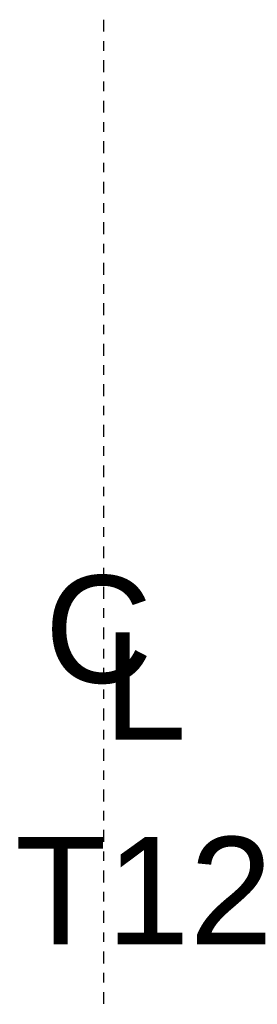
# Model space of a CAD drawing. Header units: feet. Extents: x 0 to 152508, y 0 to 59434.
# Tile 107 of 114: x 152353.96 to 152356.46, y 59423.95 to 59434.28. Entities that reach past the tile are written whole.
import ezdxf

# ---------------------------------------------------------------- set-up
doc = ezdxf.new("R2010")
doc.units = ezdxf.units.FT
doc.header["$LTSCALE"] = 0.1
doc.header["$MEASUREMENT"] = 0
doc.linetypes.add('CENTER', pattern=[2, 1.25, -0.25, 0.25, -0.25])
doc.linetypes.add('Trellis Base$0$CENTER', pattern=[2, 1.25, -0.25, 0.25, -0.25])
for name, color, linetype in [('L-CNTR', 230, 'CENTER'), ('L-DETL-CNTR', 230, 'CENTER'), ('Trellis Base$0$L-CNTR', 230, 'Trellis Base$0$CENTER')]:
    doc.layers.add(name, color=color, linetype=linetype)
doc.styles.add('ARIAL', font='arial.ttf', dxfattribs={"width": 0.9})

# ---------------------------------------------------------------- blocks, each defined once
blk = doc.blocks.new('Trellis Base')
at = {"layer": 'Trellis Base$0$L-CNTR'}
blk.add_lwpolyline([(152354.842, 59434.282), (152354.842, 59373.585)], dxfattribs=at)
blk = doc.blocks.new('Center Line Symbol')
at = {"layer": 'L-DETL-CNTR', "style": 'ARIAL'}
for s, p in [('C', (-0.181, -0.0312)), ('L', (-0.119, -0.0907))]:
    blk.add_text(s, height=0.1125, dxfattribs=at).set_placement(p)

msp = doc.modelspace()

# ---------------------------------------------------------------- block references
msp.add_blockref('Trellis Base', (0, 0))
at = {"layer": 'L-CNTR', "xscale": 10, "yscale": 10, "zscale": 10}
msp.add_blockref('Center Line Symbol', (152356.0312, 59427.6378), dxfattribs=at)

# ---------------------------------------------------------------- texts
at = {"layer": 'L-DETL-CNTR', "style": 'ARIAL'}
msp.add_text('T12', height=1.125, dxfattribs=at).set_placement((152353.9122, 59424.5839))

doc.saveas('drawing.dxf')
